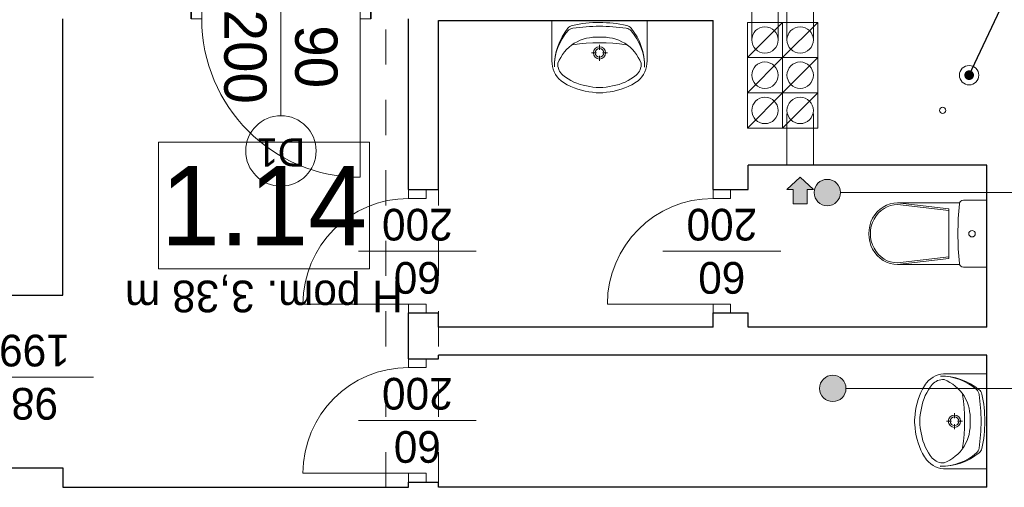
# Model space of a CAD drawing. Extents: x -145259 to -66341, y -2316 to 227384.
# Tile 55 of 141: x -93663 to -88069, y 94774 to 97429. Entities that reach past the tile are written whole.
import ezdxf

# ---------------------------------------------------------------- set-up
doc = ezdxf.new("R2010")
doc.units = 0
doc.header["$MEASUREMENT"] = 0
doc.linetypes.add('Przerywana', pattern=[400, 200, -200])
for name, color, linetype, lineweight in [('Arch drzwi_Nr_Pióra__5', 7, 'Continuous', 13), ('Arch opisy okien_Nr_Pióra__5', 7, 'Continuous', 13), ('Arch opisy_Nr_Pióra__1', 7, 'Continuous', 25), ('Arch opisy_Nr_Pióra__21', 7, 'Continuous', 13), ('Arch zmurowania_Nr_Pióra__27', 7, 'Continuous', 35), ('Drzwi ArchiCAD_Nr_Pióra__27', 7, 'Continuous', 35), ('Drzwi ArchiCAD_Nr_Pióra__5', 7, 'Continuous', 13), ('Inwent kominy_Nr_Pióra__21', 7, 'Continuous', 13), ('INWENT OPISY_Nr_Pióra__21', 7, 'Continuous', 13), ('INWENT STROPY_Nr_Pióra__21', 7, 'Continuous', 13), ('INWENT wyposarzenie_Nr_Pióra__21', 7, 'Continuous', 13), ('INWENT. DRZWI_Nr_Pióra__21', 7, 'Continuous', 13), ('INWENT.ŚCIANY_Nr_Pióra__1', 7, 'Continuous', 25)]:
    doc.layers.add(name, color=color, linetype=linetype, lineweight=lineweight)
for name, color, linetype in [('Arch opisy', 7, 'Continuous'), ('Arch zmurowania', 7, 'Continuous'), ('Drzwi ArchiCAD', 7, 'Continuous'), ('INWENT wyposarzenie', 7, 'Continuous')]:
    doc.layers.add(name, color=color, linetype=linetype)
doc.layers.add('Insalacje WODA ZIMNA_Nr_Pióra__25', color=7, linetype='Continuous', lineweight=15, true_color=0x40a5ff)
doc.layers.add('INWENT kanalizacja_Nr_Pióra__118', color=7, linetype='Continuous', lineweight=13, true_color=0x573938)
doc.styles.add('GENERATED_STYLE_5', font='txt')
doc.styles.add('GENERATED_STYLE_7', font='txt')
doc.styles.add('GENERATED_STYLE_8', font='txt')
doc.dimstyles.new('GENERATED_STYLE__9', dxfattribs={"dimtxt": 0.18, "dimasz": 109.44, "dimexe": 0.18, "dimexo": 0.0625, "dimgap": 0.09, "dimtad": 0, "dimtih": 1, "dimtoh": 1, "dimdec": 4, "dimzin": 0, "dimdsep": 46, "dimcen": 0.09, "dimadec": 0, "dimazin": 0, "dimtfac": 1, "dimtdec": 4, "dimtmove": 0, "dimatfit": 3, "dimldrblk": 'ARROWHEAD_11', "dimfxl": 0, "dimtolj": 1, "dimtzin": 0, "dimarcsym": 0})

# ---------------------------------------------------------------- blocks, each defined once
blk = doc.blocks.new('D1 Drzwi proste 14_11')
at = {"layer": 'Drzwi ArchiCAD_Nr_Pióra__27', "linetype": 'Continuous'}
for p, q in [((-510, 0), (-510, -115)), ((510, 0), (510, -115))]:
    blk.add_line(p, q, dxfattribs=at)
at = {"layer": 'Drzwi ArchiCAD_Nr_Pióra__5', "linetype": 'Continuous'}
for p, q in [((450, 0), (450, 900)), ((-450, 0), (-510, 0)), ((-510, 0), (-510, -115)), ((-450, -115), (-450, 0)), ((510, 0), (450, 0)), ((450, 0), (450, -115)), ((510, -115), (510, 0)), ((-510, -115), (-450, -115)), ((450, -115), (510, -115))]:
    blk.add_line(p, q, dxfattribs=at)
blk.add_arc((450, 0), 900, 90, 180, dxfattribs=at)
blk = doc.blocks.new('Ściana_244', base_point=(-91668.7, 97553.6))
at = {"layer": 'Arch zmurowania_Nr_Pióra__27', "linetype": 'Continuous'}
for p, q in [((-92688.7, 97548.6), (-92688.7, 97553.6)), ((-92688.7, 97433.6), (-92688.7, 97548.6)), ((-91668.7, 97548.6), (-91668.7, 97553.6)), ((-91668.7, 97433.6), (-91668.7, 97548.6))]:
    blk.add_line(p, q, dxfattribs=at)
at = {"layer": 'Drzwi ArchiCAD', "color": 8, "linetype": 'Continuous', "lineweight": 13, "true_color": 0x7f7f7f, "xscale": -1, "zscale": 1000, "rotation": 180}
blk.add_blockref('D1 Drzwi proste 14_11', (-92178.7, 97433.6), dxfattribs=at)
blk = doc.blocks.new('Symbol Umywalka 14_29', base_point=(-90638.7, 97013.6))
at = {"layer": 'INWENT wyposarzenie_Nr_Pióra__21', "linetype": 'Continuous'}
for p, q in [((-90638.7, 97423.6), (-90098.7, 97423.6)), ((-90638.7, 97423.6), (-90638.7, 97195.1)), ((-90283.7, 97423.6), (-90453.8, 97423.6)), ((-90098.7, 97423.6), (-90098.7, 97195.1)), ((-90368.8, 97285.8), (-90368.8, 97256.9)), ((-90385.5, 97240.3), (-90414.3, 97240.3)), ((-90323.4, 97240.3), (-90352.2, 97240.3)), ((-90368.8, 97223.6), (-90368.8, 97194.8))]:
    blk.add_line(p, q, dxfattribs=at)
for radius in [35, 25]:
    blk.add_circle((-90368.8, 97240.3), radius, dxfattribs=at)
for centre, radius, start, end in [((-90513.1, 97352.2), 45, 102.694, 140.6648), ((-90374.5, 96736.7), 675.9, 89.4897, 102.694), ((-90363.6, 96736.7), 675.9, 77.2285, 90.4328), ((-90224.2, 97352), 45, 39.2578, 77.2285), ((-90285.3, 97165.5), 339.6, 140.6648, 180.9072), ((-90319.7, 97163.7), 305.1, 138.5245, 180.6767), ((-90514.6, 97336), 45, 97.8304, 138.5245), ((-90363.6, 96237.5), 1153.8, 90.245, 97.8304), ((-90375.2, 96237.5), 1153.8, 82.0921, 89.6775), ((-90222.7, 97335.8), 45, 41.398, 82.0921), ((-90452.3, 97165.6), 339.6, 359.0153, 39.2578), ((-90417.8, 97163.8), 305.1, 359.2458, 41.398), ((-90381.6, 97092.6), 240.7, 122.8442, 158.4481), ((-90368.8, 96312.9), 984.9, 81.1796, 98.8266), ((-90388.1, 97088.7), 240.6, 85.394, 121.0561), ((-90349.4, 97088.7), 240.6, 58.9439, 94.606), ((-90355.8, 97092.6), 240.7, 21.5519, 57.1558), ((-90501.5, 97189.2), 137.4, 177.5448, 231.2546), ((-90524.8, 97175.5), 80.9, 176.0694, 229.1984), ((-90212.7, 97175.5), 80.9, 310.8016, 3.9306), ((-90236, 97189.2), 137.4, 308.7454, 2.4552), ((-90454.5, 97248.2), 212.8, 231.3152, 242.8429), ((-90392.2, 97340.9), 293, 230.7149, 260.0022), ((-90355.1, 97457.2), 444.2, 243.7403, 265.7948), ((-90382.4, 97457.2), 444.2, 274.2052, 296.2597), ((-90345.3, 97340.9), 293, 279.9978, 309.2851), ((-90283, 97248.2), 212.8, 297.1571, 308.6848), ((-90368.7, 97360.2), 316.7, 256.4334, 283.5666), ((-90368.7, 97283.6), 270, 265.9876, 274.0124)]:
    blk.add_arc(centre, radius, start, end, dxfattribs=at)
blk = doc.blocks.new('Symbol WC 2 14_30', base_point=(-88168.7, 96403.6))
at = {"layer": 'INWENT wyposarzenie_Nr_Pióra__21', "linetype": 'Continuous'}
for p, q in [((-88322.5, 96388.5), (-88675.5, 96388.5)), ((-88675, 96388.5), (-88384.5, 96354.5)), ((-88168.7, 96403.6), (-88301.2, 96403.6)), ((-88168.7, 96403.6), (-88168.7, 96023.6)), ((-88675, 96379.6), (-88384.5, 96345.6)), ((-88384.5, 96213.6), (-88384.5, 96354.5)), ((-88384.5, 96213.6), (-88384.5, 96072.7)), ((-88675, 96047.6), (-88384.5, 96081.6)), ((-88675, 96038.7), (-88384.5, 96072.7)), ((-88322.3, 96038.7), (-88675.5, 96038.7)), ((-88168.7, 96023.6), (-88301.2, 96023.6))]:
    blk.add_line(p, q, dxfattribs=at)
for centre, major_axis, ratio, start_param, end_param in [((-88675.5, 96213.6), (0, 174.9), 0.933096, 0, 3.141593), ((-88301.2, 96381.5), (-22.3, 0), 0.989247, 4.712389, 6.173785), ((-88675, 96213.6), (0, 166), 0.93174, 0, 3.141593), ((-86689, 96213.6), (-1643.4, 0), 0.989247, 6.178217, 6.388032), ((-88301.2, 96045.7), (-22.3, 0), 0.989247, 0.100415, 1.570796)]:
    blk.add_ellipse(centre, major_axis=major_axis, ratio=ratio, start_param=start_param, end_param=end_param, dxfattribs=at)
blk.add_ellipse((-88252.3, 96213.6), major_axis=(-18.7, 0), ratio=0.989247, dxfattribs=at)
blk = doc.blocks.new('Symbol Umywalka 14_31', base_point=(-88578.8, 95418.6))
at = {"layer": 'INWENT wyposarzenie_Nr_Pióra__21', "linetype": 'Continuous'}
for p, q in [((-88168.7, 95418.6), (-88397.2, 95418.6)), ((-88168.7, 95418.6), (-88168.7, 94878.6)), ((-88168.7, 95063.5), (-88168.7, 95233.7)), ((-88352.1, 95165.4), (-88352.1, 95194.2)), ((-88368.7, 95148.7), (-88397.5, 95148.7)), ((-88352.1, 95103.2), (-88352.1, 95132)), ((-88306.6, 95148.7), (-88335.4, 95148.7)), ((-88168.7, 94878.6), (-88397.2, 94878.6))]:
    blk.add_line(p, q, dxfattribs=at)
for radius in [35, 25]:
    blk.add_circle((-88352.1, 95148.7), radius, dxfattribs=at)
for centre, radius, start, end in [((-88403.1, 95281.4), 137.4, 87.5448, 141.2546), ((-88416.9, 95304.6), 80.9, 86.0694, 139.1984), ((-88428.6, 95099.6), 305.1, 48.5245, 90.6767), ((-88426.8, 95065.1), 339.6, 50.6648, 90.9072), ((-88499.8, 95161.5), 240.7, 32.8442, 68.4481), ((-88135.1, 95134.9), 444.2, 153.7403, 175.7948), ((-88251.4, 95172), 293, 140.7149, 170.0022), ((-88344.2, 95234.3), 212.8, 141.3152, 152.8429), ((-88256.4, 95294.5), 45, 7.8304, 48.5245), ((-88240.1, 95293), 45, 12.694, 50.6648), ((-89279.5, 95148.7), 984.9, 351.1796, 8.8266), ((-88503.6, 95167.9), 240.6, 355.394, 31.0561), ((-89354.8, 95143.4), 1153.8, 0.245, 7.8304), ((-88855.6, 95154.4), 675.9, 359.4897, 12.694), ((-88232.1, 95148.6), 316.7, 166.4334, 193.5666), ((-88308.8, 95148.6), 270, 175.9876, 184.0124), ((-88135.1, 95162.3), 444.2, 184.2052, 206.2597), ((-88503.6, 95129.3), 240.6, 328.9439, 4.606), ((-89354.8, 95155.1), 1153.8, 352.0921, 359.6775), ((-88855.6, 95143.5), 675.9, 347.2285, 0.4328), ((-88251.4, 95125.2), 293, 189.9978, 219.2851), ((-88499.8, 95135.7), 240.7, 291.5519, 327.1558), ((-88256.5, 95002.5), 45, 311.398, 352.0921), ((-88240.3, 95004), 45, 309.2578, 347.2285), ((-88344.2, 95062.9), 212.8, 207.1571, 218.6848), ((-88416.9, 94992.6), 80.9, 220.8016, 273.9306), ((-88426.7, 95232.2), 339.6, 269.0153, 309.2578), ((-88428.6, 95197.7), 305.1, 269.2458, 311.398), ((-88403.1, 95015.8), 137.4, 218.7454, 272.4552)]:
    blk.add_arc(centre, radius, start, end, dxfattribs=at)
blk = doc.blocks.new('Linia_49', base_point=(-86019, 96447.1))
at = {"layer": 'Arch opisy_Nr_Pióra__21', "linetype": 'Continuous'}
blk.add_hatch(color=256, dxfattribs=at).paths.add_polyline_path([(-88999.6, 96447.1), (-89005.3, 96475.8), (-89021.5, 96500.1), (-89045.9, 96516.4), (-89074.6, 96522.1), (-89103.3, 96516.4), (-89127.6, 96500.1), (-89143.9, 96475.8), (-89149.6, 96447.1), (-89143.9, 96418.4), (-89127.6, 96394), (-89103.3, 96377.8), (-89074.6, 96372.1), (-89045.9, 96377.8), (-89021.5, 96394), (-89005.3, 96418.4)], flags=0)
blk.add_line((-86019, 96447.1), (-88999.6, 96447.1), dxfattribs=at)
blk.add_circle((-89074.6, 96447.1), 75, dxfattribs=at)
blk = doc.blocks.new('Linia_50', base_point=(-86019, 95335.2))
at = {"layer": 'Arch opisy_Nr_Pióra__21', "linetype": 'Continuous'}
blk.add_hatch(color=256, dxfattribs=at).paths.add_polyline_path([(-88968.4, 95335.2), (-88974.1, 95363.9), (-88990.4, 95388.2), (-89014.7, 95404.5), (-89043.4, 95410.2), (-89072.1, 95404.5), (-89096.4, 95388.2), (-89112.7, 95363.9), (-89118.4, 95335.2), (-89112.7, 95306.5), (-89096.4, 95282.1), (-89072.1, 95265.9), (-89043.4, 95260.2), (-89014.7, 95265.9), (-88990.4, 95282.1), (-88974.1, 95306.5)], flags=0)
blk.add_line((-86019, 95335.2), (-88968.4, 95335.2), dxfattribs=at)
blk.add_circle((-89043.4, 95335.2), 75, dxfattribs=at)
blk = doc.blocks.new('ARROWHEAD_11')
at = {"color": 0, "linetype": 'Continuous', "lineweight": 0}
blk.add_line((0, 0), (-1, 0), dxfattribs=at)
at = {"color": 0, "linetype": 'Continuous', "lineweight": 0, "const_width": 0.25, "flags": 128}
blk.add_lwpolyline([(-0.125, 0, 1), (0.125, 0, 1)], format="xyb", close=True, dxfattribs=at)

msp = doc.modelspace()

# ---------------------------------------------------------------- hatches: boundary and pattern name
at = {"layer": 'Inwent kominy_Nr_Pióra__21', "linetype": 'Continuous'}
msp.add_hatch(color=256, dxfattribs=at).paths.add_polyline_path([(-89303.7, 96463.6), (-89268.7, 96463.6), (-89268.7, 96383.6), (-89188.7, 96383.6), (-89188.7, 96463.6), (-89153.7, 96463.6), (-89228.7, 96533.6)], flags=0)

# ---------------------------------------------------------------- linework, layer by layer
at = {"layer": 'Arch drzwi_Nr_Pióra__5', "linetype": 'Continuous'}
msp.add_line((-92178.7, 97553.6), (-92178.7, 96883.6), dxfattribs=at)
at = {"layer": 'Arch opisy okien_Nr_Pióra__5', "linetype": 'Continuous'}
msp.add_circle((-92178.7, 96683.6), 200, dxfattribs=at)
at = {"layer": 'Arch opisy_Nr_Pióra__21', "linetype": 'Continuous'}
for p, q in [((-91675.3, 96733.1), (-92875.3, 96733.1)), ((-92875.3, 96733.1), (-92875.3, 96013.1)), ((-91675.3, 96013.1), (-91675.3, 96733.1)), ((-92875.3, 96013.1), (-91675.3, 96013.1))]:
    msp.add_line(p, q, dxfattribs=at)
at = {"layer": 'Insalacje WODA ZIMNA_Nr_Pióra__25', "linetype": 'Continuous'}
msp.add_circle((-88418.7, 96913.6), 17.5, dxfattribs=at)
at = {"layer": 'INWENT kanalizacja_Nr_Pióra__118', "linetype": 'Continuous'}
msp.add_circle((-88268.7, 97113.6), 55, dxfattribs=at)
at = {"layer": 'Inwent kominy_Nr_Pióra__21', "linetype": 'Continuous'}
for p, q in [((-89503.7, 97313.6), (-89503.7, 97603.6)), ((-89353.7, 97313.6), (-89353.7, 97603.6)), ((-89303.7, 97313.6), (-89303.7, 97603.6)), ((-89153.7, 97313.6), (-89153.7, 97603.6)), ((-89528.7, 97213.6), (-89528.7, 97413.6)), ((-89528.7, 97413.6), (-89328.7, 97413.6)), ((-89528.7, 97213.6), (-89328.7, 97413.6)), ((-89328.7, 97413.6), (-89328.7, 97213.6)), ((-89328.7, 97213.6), (-89328.7, 97413.6)), ((-89328.7, 97413.6), (-89128.7, 97413.6)), ((-89328.7, 97213.6), (-89128.7, 97413.6)), ((-89128.7, 97413.6), (-89128.7, 97213.6)), ((-89328.7, 97213.6), (-89528.7, 97213.6)), ((-89528.7, 97013.6), (-89528.7, 97213.6)), ((-89528.7, 97213.6), (-89328.7, 97213.6)), ((-89528.7, 97013.6), (-89328.7, 97213.6)), ((-89128.7, 97213.6), (-89328.7, 97213.6)), ((-89328.7, 97013.6), (-89328.7, 97213.6)), ((-89328.7, 97013.6), (-89128.7, 97213.6)), ((-89328.7, 97213.6), (-89128.7, 97213.6)), ((-89328.7, 97213.6), (-89328.7, 97013.6)), ((-89128.7, 97213.6), (-89128.7, 97013.6)), ((-89528.7, 96813.6), (-89528.7, 97013.6)), ((-89528.7, 97013.6), (-89328.7, 97013.6)), ((-89528.7, 96813.6), (-89328.7, 97013.6)), ((-89328.7, 97013.6), (-89528.7, 97013.6)), ((-89328.7, 97013.6), (-89328.7, 96813.6)), ((-89328.7, 96813.6), (-89328.7, 97013.6)), ((-89328.7, 97013.6), (-89128.7, 97013.6)), ((-89328.7, 96813.6), (-89128.7, 97013.6)), ((-89128.7, 97013.6), (-89328.7, 97013.6)), ((-89128.7, 97013.6), (-89128.7, 96813.6)), ((-89303.7, 96893.6), (-89303.7, 96603.6)), ((-89153.7, 96893.6), (-89153.7, 96603.6)), ((-89328.7, 96813.6), (-89528.7, 96813.6)), ((-89128.7, 96813.6), (-89328.7, 96813.6)), ((-89228.7, 96533.6), (-89303.7, 96463.6)), ((-89228.7, 96533.6), (-89153.7, 96463.6)), ((-89268.7, 96463.6), (-89303.7, 96463.6)), ((-89268.7, 96463.6), (-89268.7, 96383.6)), ((-89188.7, 96383.6), (-89188.7, 96463.6)), ((-89188.7, 96463.6), (-89153.7, 96463.6)), ((-89268.7, 96383.6), (-89188.7, 96383.6))]:
    msp.add_line(p, q, dxfattribs=at)
for centre in [(-89428.7, 97313.6), (-89228.7, 97313.6), (-89428.7, 97113.6), (-89228.7, 97113.6), (-89428.7, 96913.6), (-89228.7, 96913.6)]:
    msp.add_circle(centre, 75, dxfattribs=at)
at = {"layer": 'INWENT OPISY_Nr_Pióra__21', "linetype": 'Continuous'}
for p, q in [((-91738.7, 96113.6), (-91068.7, 96113.6)), ((-90008.7, 96113.6), (-89338.7, 96113.6)), ((-93913.7, 95398.6), (-93243.7, 95398.6)), ((-91738.7, 95153.6), (-91068.7, 95153.6))]:
    msp.add_line(p, q, dxfattribs=at)
at = {"layer": 'INWENT STROPY_Nr_Pióra__21', "linetype": 'Przerywana'}
for p, q in [((-91583.7, 94773.6), (-91583.7, 100883.6)), ((-91283.7, 94773.6), (-91283.7, 100883.6))]:
    msp.add_line(p, q, dxfattribs=at)
at = {"layer": 'INWENT. DRZWI_Nr_Pióra__21', "linetype": 'Continuous'}
for p, q in [((-91453.7, 96413.6), (-91453.7, 96463.6)), ((-91353.7, 96413.6), (-91353.7, 96463.6)), ((-89723.7, 96413.6), (-89723.7, 96463.6)), ((-89623.7, 96413.6), (-89623.7, 96463.6)), ((-91453.7, 96413.6), (-91353.7, 96413.6)), ((-89723.7, 96413.6), (-89623.7, 96413.6)), ((-91453.7, 95813.6), (-92053.7, 95813.6)), ((-91453.7, 95813.6), (-91353.7, 95813.6)), ((-91453.7, 95813.6), (-91453.7, 95763.6)), ((-91353.7, 95813.6), (-91353.7, 95763.6)), ((-89723.7, 95813.6), (-90323.7, 95813.6)), ((-89723.7, 95813.6), (-89623.7, 95813.6)), ((-89723.7, 95813.6), (-89723.7, 95763.6)), ((-89623.7, 95813.6), (-89623.7, 95763.6)), ((-91453.7, 95453.6), (-91453.7, 95503.6)), ((-91353.7, 95453.6), (-91353.7, 95503.6)), ((-91453.7, 95453.6), (-91353.7, 95453.6)), ((-91453.7, 94853.6), (-92053.7, 94853.6)), ((-91453.7, 94853.6), (-91353.7, 94853.6)), ((-91453.7, 94853.6), (-91453.7, 94803.6)), ((-91353.7, 94853.6), (-91353.7, 94803.6))]:
    msp.add_line(p, q, dxfattribs=at)
for centre in [(-91453.7, 95813.6), (-89723.7, 95813.6), (-91453.7, 94853.6)]:
    msp.add_arc(centre, 600, 90, 180, dxfattribs=at)
at = {"layer": 'INWENT.ŚCIANY_Nr_Pióra__1', "linetype": 'Continuous'}
for p, q in [((-93418.7, 95863.6), (-93418.7, 97433.6)), ((-91453.7, 96463.6), (-91453.7, 97433.6)), ((-91283.7, 97423.6), (-89723.7, 97423.6)), ((-91283.7, 96463.6), (-91283.7, 97423.6)), ((-89723.7, 96463.6), (-89723.7, 97423.6)), ((-89523.7, 96463.6), (-89523.7, 96603.6)), ((-88168.7, 96603.6), (-89523.7, 96603.6)), ((-88168.7, 95683.6), (-88168.7, 96603.6)), ((-91453.7, 96463.6), (-91283.7, 96463.6)), ((-89723.7, 96463.6), (-89523.7, 96463.6)), ((-93738.7, 95863.6), (-93418.7, 95863.6)), ((-91453.7, 95763.6), (-91283.7, 95763.6)), ((-91453.7, 95503.6), (-91453.7, 95763.6)), ((-91283.7, 95683.6), (-91283.7, 95763.6)), ((-89723.7, 95763.6), (-89523.7, 95763.6)), ((-89723.7, 95683.6), (-89723.7, 95763.6)), ((-89523.7, 95683.6), (-89523.7, 95763.6)), ((-89723.7, 95683.6), (-91283.7, 95683.6)), ((-88168.7, 95683.6), (-89523.7, 95683.6)), ((-91453.7, 95503.6), (-91283.7, 95503.6)), ((-88168.7, 95523.6), (-91283.7, 95523.6)), ((-91283.7, 95503.6), (-91283.7, 95523.6)), ((-88168.7, 94773.6), (-88168.7, 95523.6)), ((-93738.7, 94883.6), (-93418.7, 94883.6)), ((-93418.7, 94883.6), (-93418.7, 94773.6)), ((-93418.7, 94773.6), (-91453.7, 94773.6)), ((-91453.7, 94773.6), (-91453.7, 94803.6)), ((-91453.7, 94803.6), (-91283.7, 94803.6)), ((-91283.7, 94773.6), (-91283.7, 94803.6)), ((-88168.7, 94773.6), (-91283.7, 94773.6))]:
    msp.add_line(p, q, dxfattribs=at)

# ---------------------------------------------------------------- block references
at = {"layer": 'Arch opisy', "linetype": 'Continuous'}
for name, p in [('Linia_49', (-86019, 96447.1)), ('Linia_50', (-86019, 95335.2))]:
    msp.add_blockref(name, p, dxfattribs=at)
at = {"layer": 'Arch zmurowania'}
msp.add_blockref('Ściana_244', (-91668.7, 97553.6), dxfattribs=at)
at = {"layer": 'INWENT wyposarzenie', "color": 104, "linetype": 'Continuous', "lineweight": 20, "true_color": 0x029e21}
for name, p in [('Symbol Umywalka 14_29', (-90638.7, 97013.6)), ('Symbol WC 2 14_30', (-88168.7, 96403.6)), ('Symbol Umywalka 14_31', (-88578.8, 95418.6))]:
    msp.add_blockref(name, p, dxfattribs=at)

# ---------------------------------------------------------------- texts
at = {"layer": 'Arch drzwi_Nr_Pióra__5', "linetype": 'Continuous', "insert": (-91857.6, 97218.6), "char_height": 240, "width": 1346.334, "attachment_point": 2, "rotation": 270, "line_spacing_factor": 1.007146, "style": 'GENERATED_STYLE_7'}
msp.add_mtext('{90\\P200}', dxfattribs=at)
at = {"layer": 'Arch opisy_Nr_Pióra__1', "linetype": 'Continuous', "insert": (-92275.3, 96148.1), "char_height": 450, "attachment_point": 8, "style": 'GENERATED_STYLE_5'}
msp.add_mtext('{1.14}', dxfattribs=at)
at = {"layer": 'Arch opisy_Nr_Pióra__1', "linetype": 'Continuous', "insert": (-92178.7, 96594.5), "char_height": 160, "attachment_point": 2, "rotation": 180, "style": 'GENERATED_STYLE_8'}
msp.add_mtext('{D1}', dxfattribs=at)
at = {"layer": 'INWENT OPISY_Nr_Pióra__21', "linetype": 'Continuous', "char_height": 180, "width": 1346.334, "attachment_point": 2, "rotation": 180, "line_spacing_factor": 1.007146, "style": 'GENERATED_STYLE_7'}
for s, insert in [('{60\\P200}', (-91403.7, 95872.8)), ('{60\\P200}', (-89673.7, 95872.8)), ('{98\\P199}', (-93578.7, 95157.8)), ('{60\\P200}', (-91403.7, 94912.8))]:
    msp.add_mtext(s, dxfattribs=dict(at, insert=insert))
at = {"layer": 'INWENT OPISY_Nr_Pióra__21', "linetype": 'Continuous', "insert": (-92275.3, 95767.2), "char_height": 180, "attachment_point": 2, "rotation": 180, "style": 'GENERATED_STYLE_7'}
msp.add_mtext('{H pom. 3,38 m}', dxfattribs=at)

# ---------------------------------------------------------------- leaders
at = {"layer": 'INWENT OPISY_Nr_Pióra__21', "linetype": 'Continuous', "annotation_type": 0, "has_hookline": 1, "hookline_direction": 1, "text_width": 1328.6}
msp.add_leader([(-88268.7, 97113.6), (-87784.1, 98142.3), (-87211.1, 98142.3)], dimstyle='GENERATED_STYLE__9', dxfattribs=at)

doc.saveas('drawing.dxf')
